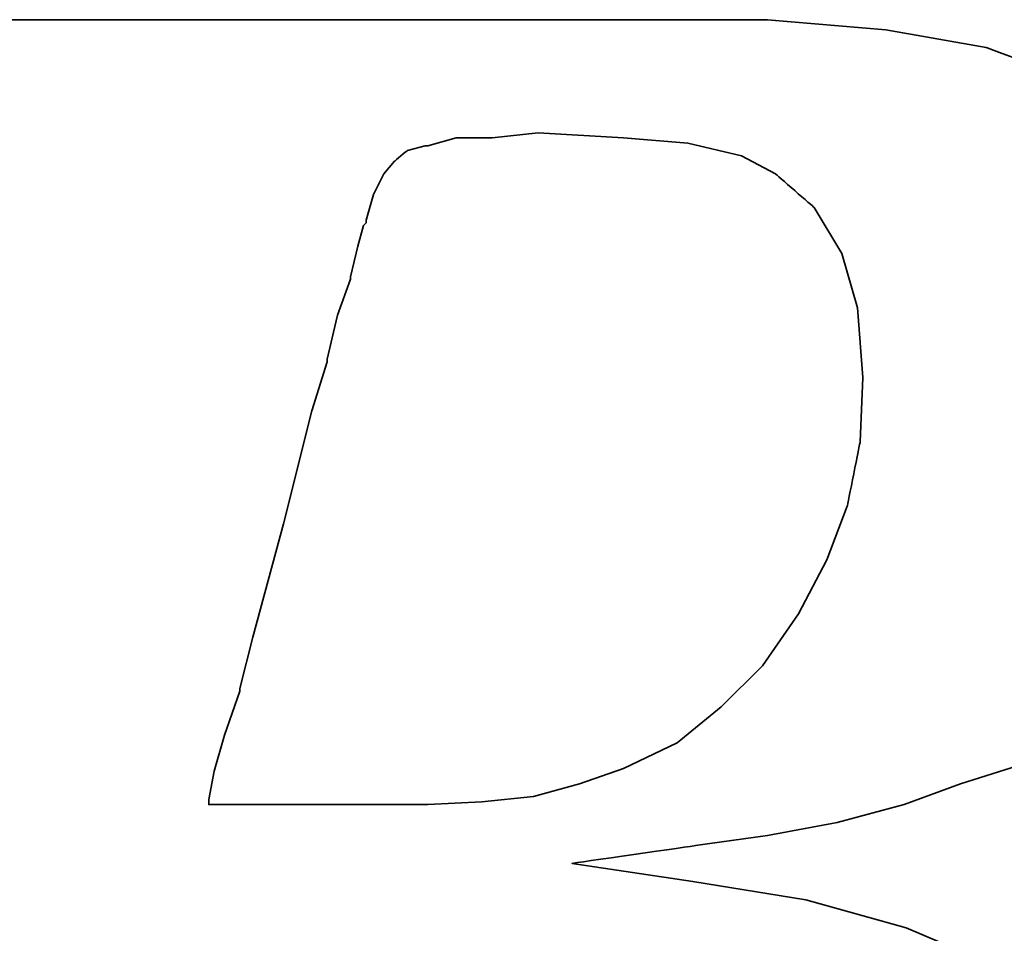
# Model space of a CAD drawing. Header units: millimetres. Extents: x -2774 to 3135, y -1571 to 860.
# Tile 76 of 256: x -2354.66 to -2352.09, y -1199 to -1196.62. Entities that reach past the tile are written whole.
import ezdxf

# ---------------------------------------------------------------- set-up
doc = ezdxf.new("R2010")
doc.units = ezdxf.units.MM
doc.layers.add('DIM', color=4, linetype='CONTINUOUS')
doc.layers.add('layer 1', color=7, linetype='CONTINUOUS')

# ---------------------------------------------------------------- blocks, each defined once
blk = doc.blocks.new('TBI MOTION logo(完整正式版)')
at = {"layer": 'layer 1', "color": 22, "lineweight": 35}
for points, knots in [([(-64.65375, -6.86375), (-64.65375, -6.86375), (-64.84375, -7.29625), (-64.84375, -7.29625), (-64.84375, -7.29625), (-64.84375, -7.29625), (-64.86875, -7.34375), (-64.86875, -7.34375), (-64.86875, -7.34375), (-64.86875, -7.34375), (-64.86875, -7.36875), (-64.86875, -7.36875), (-64.86875, -7.36875), (-64.86875, -7.36875), (-65.15375, -7.65375), (-65.15375, -7.65375), (-65.15375, -7.65375), (-65.15375, -7.65375), (-65.17875, -7.65375), (-65.17875, -7.65375), (-65.17875, -7.65375), (-65.17875, -7.65375), (-65.20375, -7.67875), (-65.20375, -7.67875), (-65.20375, -7.67875), (-65.20375, -7.67875), (-65.58875, -7.87125), (-65.58875, -7.87125), (-65.58875, -7.87125), (-65.58875, -7.87125), (-65.63375, -7.87125), (-65.63375, -7.87125), (-65.63375, -7.87125), (-65.63375, -7.87125), (-65.65875, -7.89375), (-65.65875, -7.89375), (-65.65875, -7.89375), (-65.65875, -7.89375), (-66.09375, -7.94375), (-66.09375, -7.94375), (-66.09375, -7.94375), (-66.09375, -7.94375), (-66.11375, -7.94375), (-66.11375, -7.94375), (-66.11375, -7.94375), (-66.11375, -7.94375), (-66.16375, -7.94375), (-66.16375, -7.94375), (-66.16375, -7.94375), (-66.16375, -7.94375), (-66.30875, -7.94375), (-66.30875, -7.94375), (-66.30875, -7.94375), (-66.30875, -7.94375), (-66.69375, -7.94375), (-66.69375, -7.94375), (-66.69375, -7.94375), (-66.69375, -7.94375), (-67.07375, -7.94375), (-67.07375, -7.94375), (-67.07375, -7.94375), (-67.07375, -7.94375), (-67.12375, -7.94375), (-67.12375, -7.94375), (-67.12375, -7.94375), (-67.12375, -7.94375), (-67.12375, -7.96625), (-67.12375, -7.96625), (-67.12375, -7.96625), (-67.12375, -7.96625), (-67.14875, -7.99125), (-67.14875, -7.99125), (-67.14875, -7.99125), (-67.14875, -7.99125), (-67.24375, -8.34875), (-67.24375, -8.34875), (-67.24375, -8.34875), (-67.24375, -8.34875), (-67.31375, -8.68625), (-67.31375, -8.68625), (-67.31375, -8.68625), (-67.31375, -8.68625), (-67.26875, -8.68625), (-67.26875, -8.68625), (-67.26875, -8.68625), (-67.26875, -8.68625), (-67.07375, -8.68625), (-67.07375, -8.68625), (-67.07375, -8.68625), (-67.07375, -8.68625), (-66.54875, -8.68625), (-66.54875, -8.68625), (-66.54875, -8.68625), (-66.54875, -8.68625), (-65.82625, -8.68625), (-65.82625, -8.68625), (-65.82625, -8.68625), (-65.82625, -8.68625), (-65.01375, -8.68625), (-65.01375, -8.68625), (-65.01375, -8.68625), (-65.01375, -8.68625), (-64.05375, -8.68625), (-64.05375, -8.68625), (-64.05375, -8.68625), (-64.05375, -8.68625), (-62.08375, -8.68625), (-62.08375, -8.68625), (-62.08375, -8.68625), (-62.08375, -8.68625), (-60.06875, -8.68625), (-60.06875, -8.68625), (-60.06875, -8.68625), (-60.06875, -8.68625), (-59.10875, -8.68625), (-59.10875, -8.68625), (-59.10875, -8.68625), (-59.10875, -8.68625), (-58.29375, -8.68625), (-58.29375, -8.68625), (-58.29375, -8.68625), (-58.29375, -8.68625), (-57.57375, -8.68625), (-57.57375, -8.68625), (-57.57375, -8.68625), (-57.57375, -8.68625), (-57.04875, -8.68625), (-57.04875, -8.68625), (-57.04875, -8.68625), (-57.04875, -8.68625), (-56.85375, -8.68625), (-56.85375, -8.68625), (-56.85375, -8.68625), (-56.85375, -8.68625), (-56.70875, -8.68625), (-56.70875, -8.68625), (-56.70875, -8.68625), (-56.70875, -8.68625), (-56.61375, -8.68625), (-56.61375, -8.68625), (-56.61375, -8.68625), (-56.61375, -8.68625), (-56.56875, -8.68625), (-56.56875, -8.68625), (-56.56875, -8.68625), (-56.56875, -8.68625), (-55.65375, -8.63875), (-55.65375, -8.63875), (-55.65375, -8.63875), (-55.65375, -8.63875), (-54.76875, -8.51875), (-54.76875, -8.51875), (-54.76875, -8.51875), (-54.76875, -8.51875), (-53.90375, -8.30375), (-53.90375, -8.30375), (-53.90375, -8.30375), (-53.90375, -8.30375), (-53.08875, -8.03875), (-53.08875, -8.03875), (-53.08875, -8.03875), (-53.08875, -8.03875), (-52.34375, -7.65375), (-52.34375, -7.65375), (-52.34375, -7.65375), (-52.34375, -7.65375), (-51.69875, -7.29625), (-51.69875, -7.29625), (-51.69875, -7.29625), (-51.69875, -7.29625), (-51.21875, -6.91125), (-51.21875, -6.91125), (-51.21875, -6.91125), (-51.21875, -6.91125), (-50.83375, -6.50375), (-50.83375, -6.50375), (-50.83375, -6.50375), (-50.83375, -6.50375), (-50.44875, -5.94875), (-50.44875, -5.94875), (-50.44875, -5.94875), (-50.44875, -5.94875), (-50.13875, -5.30375), (-50.13875, -5.30375), (-50.13875, -5.30375), (-50.13875, -5.30375), (-49.99375, -4.65375), (-49.99375, -4.65375), (-49.99375, -4.65375), (-49.99375, -4.65375), (-49.92375, -3.98375), (-49.92375, -3.98375), (-49.92375, -3.98375), (-49.92375, -3.98375), (-49.99375, -3.19374), (-49.99375, -3.19374), (-49.99375, -3.19374), (-49.99375, -3.19374), (-50.23374, -2.44874), (-50.23374, -2.44874), (-50.23374, -2.44874), (-50.23374, -2.44874), (-50.59375, -1.87374), (-50.59375, -1.87374), (-50.59375, -1.87374), (-50.59375, -1.87374), (-51.09875, -1.31874), (-51.09875, -1.31874), (-51.09875, -1.31874), (-51.09875, -1.31874), (-51.74375, -0.81875), (-51.74375, -0.81875), (-51.74375, -0.81875), (-51.74375, -0.81875), (-52.53875, -0.48125), (-52.53875, -0.48125), (-52.53875, -0.48125), (-52.53875, -0.48125), (-53.47375, -0.21875), (-53.47375, -0.21875), (-53.47375, -0.21875), (-53.47375, -0.21875), (-54.52875, -0.04874), (-54.52875, -0.04874), (-54.52875, -0.04874), (-54.52875, -0.04874), (-55.65375, 0.12125), (-55.65375, 0.12125), (-55.65375, 0.12125), (-55.65375, 0.12125), (-54.50375, 0.28624), (-54.50375, 0.28624), (-54.50375, 0.28624), (-54.50375, 0.28624), (-53.83375, 0.38124), (-53.83375, 0.38124), (-53.83375, 0.38124), (-53.83375, 0.38124), (-53.18375, 0.50125), (-53.18375, 0.50125), (-53.18375, 0.50125), (-53.18375, 0.50125), (-52.55875, 0.66874), (-52.55875, 0.66874), (-52.55875, 0.66874), (-52.55875, 0.66874), (-52.03375, 0.86124), (-52.03375, 0.86124), (-52.03375, 0.86124), (-52.03375, 0.86124), (-51.50374, 1.03124), (-51.50374, 1.03124), (-51.50374, 1.03124), (-51.50374, 1.03124), (-51.09875, 1.27125), (-51.09875, 1.27125), (-51.09875, 1.27125), (-51.09875, 1.27125), (-50.71375, 1.48624), (-50.71375, 1.48624), (-50.71375, 1.48624), (-50.71375, 1.48624), (-50.37625, 1.77625), (-50.37625, 1.77625), (-50.37625, 1.77625), (-50.37625, 1.77625), (-49.82375, 2.37625), (-49.82375, 2.37625), (-49.82375, 2.37625), (-49.82375, 2.37625), (-49.41875, 2.99625), (-49.41875, 2.99625), (-49.41875, 2.99625), (-49.41875, 2.99625), (-49.22375, 3.76625), (-49.22375, 3.76625), (-49.22375, 3.76625), (-49.22375, 3.76625), (-49.15375, 4.50874), (-49.15375, 4.50874), (-49.15375, 4.50874), (-49.15375, 4.50874), (-49.20375, 5.25125), (-49.20375, 5.25125), (-49.20375, 5.25125), (-49.20375, 5.25125), (-49.41875, 5.92625), (-49.41875, 5.92625), (-49.41875, 5.92625), (-49.41875, 5.92625), (-49.77875, 6.47625), (-49.77875, 6.47625), (-49.77875, 6.47625), (-49.77875, 6.47625), (-50.33125, 7.02624), (-50.33125, 7.02624), (-50.33125, 7.02624), (-50.33125, 7.02624), (-51.00125, 7.43625), (-51.00125, 7.43625), (-51.00125, 7.43625), (-51.00125, 7.43625), (-51.79375, 7.72625), (-51.79375, 7.72625), (-51.79375, 7.72625), (-51.79375, 7.72625), (-52.72875, 7.89124), (-52.72875, 7.89124), (-52.72875, 7.89124), (-52.72875, 7.89124), (-53.83375, 7.98625), (-53.83375, 7.98625), (-53.83375, 7.98625), (-53.83375, 7.98625), (-53.92875, 7.98625), (-53.92875, 7.98625), (-53.92875, 7.98625), (-53.92875, 7.98625), (-54.26375, 7.98625), (-54.26375, 7.98625), (-54.26375, 7.98625), (-54.26375, 7.98625), (-54.74375, 7.98625), (-54.74375, 7.98625), (-54.74375, 7.98625), (-54.74375, 7.98625), (-55.36875, 7.98625), (-55.36875, 7.98625), (-55.36875, 7.98625), (-55.36875, 7.98625), (-56.13375, 7.98625), (-56.13375, 7.98625), (-56.13375, 7.98625), (-56.13375, 7.98625), (-56.94875, 7.98625), (-56.94875, 7.98625), (-56.94875, 7.98625), (-56.94875, 7.98625), (-58.77625, 7.98625), (-58.77625, 7.98625), (-58.77625, 7.98625), (-58.77625, 7.98625), (-60.59875, 7.98625), (-60.59875, 7.98625), (-60.59875, 7.98625), (-60.59875, 7.98625), (-61.41375, 7.98625), (-61.41375, 7.98625), (-61.41375, 7.98625), (-61.41375, 7.98625), (-62.17875, 7.98625), (-62.17875, 7.98625), (-62.17875, 7.98625), (-62.17875, 7.98625), (-62.80375, 7.98625), (-62.80375, 7.98625), (-62.80375, 7.98625), (-62.80375, 7.98625), (-63.30625, 7.98625), (-63.30625, 7.98625), (-63.30625, 7.98625), (-63.30625, 7.98625), (-63.57375, 7.98625), (-63.57375, 7.98625), (-63.57375, 7.98625), (-63.57375, 7.98625), (-63.57375, 7.96375), (-63.57375, 7.96375), (-63.57375, 7.96375), (-63.57375, 7.96375), (-63.59875, 7.94125), (-63.59875, 7.94125), (-63.59875, 7.94125), (-63.59875, 7.94125), (-63.69375, 7.55625), (-63.69375, 7.55625), (-63.69375, 7.55625), (-63.69375, 7.55625), (-63.76375, 7.24624), (-63.76375, 7.24624), (-63.76375, 7.24624), (-63.76375, 7.24624), (-63.23875, 7.24624), (-63.23875, 7.24624), (-63.23875, 7.24624), (-63.23875, 7.24624), (-62.75875, 7.24624), (-62.75875, 7.24624), (-62.75875, 7.24624), (-62.75875, 7.24624), (-62.61125, 7.24624), (-62.61125, 7.24624), (-62.61125, 7.24624), (-62.61125, 7.24624), (-62.56625, 7.24624), (-62.56625, 7.24624), (-62.56625, 7.24624), (-62.56625, 7.24624), (-62.22875, 7.24624), (-62.22875, 7.24624), (-62.22875, 7.24624), (-62.22875, 7.24624), (-62.20375, 7.24624), (-62.20375, 7.24624), (-62.20375, 7.24624), (-62.20375, 7.24624), (-62.17875, 7.21875), (-62.17875, 7.21875), (-62.17875, 7.21875), (-62.17875, 7.21875), (-61.96375, 7.17125), (-61.96375, 7.17125), (-61.96375, 7.17125), (-61.96375, 7.17125), (-61.72375, 7.12624), (-61.72375, 7.12624), (-61.72375, 7.12624), (-61.72375, 7.12624), (-61.70375, 7.12624), (-61.70375, 7.12624), (-61.70375, 7.12624), (-61.70375, 7.12624), (-61.55875, 7.07624), (-61.55875, 7.07624), (-61.55875, 7.07624), (-61.55875, 7.07624), (-61.50875, 7.07624), (-61.50875, 7.07624), (-61.50875, 7.07624), (-61.50875, 7.07624), (-61.48375, 7.02624), (-61.48375, 7.02624), (-61.48375, 7.02624), (-61.48375, 7.02624), (-61.31875, 6.83375), (-61.31875, 6.83375), (-61.31875, 6.83375), (-61.31875, 6.83375), (-61.29375, 6.81125), (-61.29375, 6.81125), (-61.29375, 6.81125), (-61.29375, 6.81125), (-61.29375, 6.78625), (-61.29375, 6.78625), (-61.29375, 6.78625), (-61.29375, 6.78625), (-61.19875, 6.50124), (-61.19875, 6.50124), (-61.19875, 6.50124), (-61.19875, 6.50124), (-61.17375, 6.45124), (-61.17375, 6.45124), (-61.17375, 6.45124), (-61.17375, 6.45124), (-61.19875, 6.40625), (-61.19875, 6.40625), (-61.19875, 6.40625), (-61.19875, 6.40625), (-61.26875, 5.99624), (-61.26875, 5.99624), (-61.26875, 5.99624), (-61.26875, 5.99624), (-61.26875, 5.85125), (-61.26875, 5.85125), (-61.26875, 5.85125), (-61.26875, 5.85125), (-61.26875, 5.82625), (-61.26875, 5.82625), (-61.26875, 5.82625), (-61.26875, 5.82625), (-61.29375, 5.80625), (-61.29375, 5.80625), (-61.29375, 5.80625), (-61.29375, 5.80625), (-61.34125, 5.66125), (-61.34125, 5.66125), (-61.34125, 5.66125), (-61.34125, 5.66125), (-61.41375, 5.44625), (-61.41375, 5.44625), (-61.41375, 5.44625), (-61.41375, 5.44625), (-61.48375, 5.15625), (-61.48375, 5.15625), (-61.48375, 5.15625), (-61.48375, 5.15625), (-61.58375, 4.82124), (-61.58375, 4.82124), (-61.58375, 4.82124), (-61.58375, 4.82124), (-61.79875, 4.00375), (-61.79875, 4.00375), (-61.79875, 4.00375), (-61.79875, 4.00375), (-62.05875, 2.99625), (-62.05875, 2.99625), (-62.05875, 2.99625), (-62.05875, 2.99625), (-62.34875, 1.91625), (-62.34875, 1.91625), (-62.34875, 1.91625), (-62.34875, 1.91625), (-62.97375, -0.41124), (-62.97375, -0.41124), (-62.97375, -0.41124), (-62.97375, -0.41124), (-63.59875, -2.75875), (-63.59875, -2.75875), (-63.59875, -2.75875), (-63.59875, -2.75875), (-63.88375, -3.86374), (-63.88375, -3.86374), (-63.88375, -3.86374), (-63.88375, -3.86374), (-64.14875, -4.82374), (-64.14875, -4.82374), (-64.14875, -4.82374), (-64.14875, -4.82374), (-64.36375, -5.64125), (-64.36375, -5.64125), (-64.36375, -5.64125), (-64.36375, -5.64125), (-64.43625, -5.97625), (-64.43625, -5.97625), (-64.43625, -5.97625), (-64.43625, -5.97625), (-64.50875, -6.28625), (-64.50875, -6.28625), (-64.50875, -6.28625), (-64.50875, -6.28625), (-64.50875, -6.30875), (-64.50875, -6.30875), (-64.50875, -6.30875), (-64.50875, -6.30875), (-64.57875, -6.50375), (-64.57875, -6.50375), (-64.57875, -6.50375), (-64.57875, -6.50375), (-64.62875, -6.69625), (-64.62875, -6.69625), (-64.62875, -6.69625), (-64.62875, -6.69625), (-64.62875, -6.76875), (-64.62875, -6.76875), (-64.62875, -6.76875), (-64.62875, -6.76875), (-64.62875, -6.81375), (-64.62875, -6.81375), (-64.62875, -6.81375), (-64.62875, -6.81375), (-64.62875, -6.83875), (-64.62875, -6.83875), (-64.62875, -6.83875), (-64.62875, -6.83875), (-64.65375, -6.86375), (-64.65375, -6.86375)], [0, 0, 0, 0, 0.0071942, 0.0071942, 0.0071942, 0.0071943, 0.0143885, 0.0143885, 0.0143885, 0.0143885, 0.0215827, 0.0215827, 0.0215827, 0.0215827, 0.028777, 0.028777, 0.028777, 0.028777, 0.0359712, 0.0359712, 0.0359712, 0.0359712, 0.0431655, 0.0431655, 0.0431655, 0.0431655, 0.0503597, 0.0503597, 0.0503597, 0.0503597, 0.057554, 0.057554, 0.057554, 0.057554, 0.0647482, 0.0647482, 0.0647482, 0.0647482, 0.0719424, 0.0719424, 0.0719424, 0.0719425, 0.0791367, 0.0791367, 0.0791367, 0.0791367, 0.0863309, 0.0863309, 0.0863309, 0.0863309, 0.0935252, 0.0935252, 0.0935252, 0.0935252, 0.1007194, 0.1007194, 0.1007194, 0.1007194, 0.1079137, 0.1079137, 0.1079137, 0.1079137, 0.1151079, 0.1151079, 0.1151079, 0.1151079, 0.1223022, 0.1223022, 0.1223022, 0.1223022, 0.1294964, 0.1294964, 0.1294964, 0.1294964, 0.1366906, 0.1366906, 0.1366906, 0.1366907, 0.1438849, 0.1438849, 0.1438849, 0.1438849, 0.1510791, 0.1510791, 0.1510791, 0.1510791, 0.1582734, 0.1582734, 0.1582734, 0.1582734, 0.1654676, 0.1654676, 0.1654676, 0.1654676, 0.1726619, 0.1726619, 0.1726619, 0.1726619, 0.1798561, 0.1798561, 0.1798561, 0.1798561, 0.1870504, 0.1870504, 0.1870504, 0.1870504, 0.1942446, 0.1942446, 0.1942446, 0.1942446, 0.2014388, 0.2014388, 0.2014388, 0.2014389, 0.2086331, 0.2086331, 0.2086331, 0.2086331, 0.2158273, 0.2158273, 0.2158273, 0.2158273, 0.2230216, 0.2230216, 0.2230216, 0.2230216, 0.2302158, 0.2302158, 0.2302158, 0.2302158, 0.2374101, 0.2374101, 0.2374101, 0.2374101, 0.2446043, 0.2446043, 0.2446043, 0.2446043, 0.2517986, 0.2517986, 0.2517986, 0.2517986, 0.2589928, 0.2589928, 0.2589928, 0.2589928, 0.2661871, 0.2661871, 0.2661871, 0.2661871, 0.2733813, 0.2733813, 0.2733813, 0.2733813, 0.2805755, 0.2805755, 0.2805755, 0.2805755, 0.2877698, 0.2877698, 0.2877698, 0.2877698, 0.294964, 0.294964, 0.294964, 0.294964, 0.3021583, 0.3021583, 0.3021583, 0.3021583, 0.3093525, 0.3093525, 0.3093525, 0.3093525, 0.3165468, 0.3165468, 0.3165468, 0.3165468, 0.323741, 0.323741, 0.323741, 0.323741, 0.3309353, 0.3309353, 0.3309353, 0.3309353, 0.3381295, 0.3381295, 0.3381295, 0.3381295, 0.3453237, 0.3453237, 0.3453237, 0.3453238, 0.352518, 0.352518, 0.352518, 0.352518, 0.3597122, 0.3597122, 0.3597122, 0.3597122, 0.3669065, 0.3669065, 0.3669065, 0.3669065, 0.3741007, 0.3741007, 0.3741007, 0.3741007, 0.381295, 0.381295, 0.381295, 0.381295, 0.3884892, 0.3884892, 0.3884892, 0.3884892, 0.3956835, 0.3956835, 0.3956835, 0.3956835, 0.4028777, 0.4028777, 0.4028777, 0.4028777, 0.4100719, 0.4100719, 0.4100719, 0.410072, 0.4172662, 0.4172662, 0.4172662, 0.4172662, 0.4244604, 0.4244604, 0.4244604, 0.4244604, 0.4316547, 0.4316547, 0.4316547, 0.4316547, 0.4388489, 0.4388489, 0.4388489, 0.4388489, 0.4460432, 0.4460432, 0.4460432, 0.4460432, 0.4532374, 0.4532374, 0.4532374, 0.4532374, 0.4604317, 0.4604317, 0.4604317, 0.4604317, 0.4676259, 0.4676259, 0.4676259, 0.4676259, 0.4748201, 0.4748201, 0.4748201, 0.4748202, 0.4820144, 0.4820144, 0.4820144, 0.4820144, 0.4892086, 0.4892086, 0.4892086, 0.4892086, 0.4964029, 0.4964029, 0.4964029, 0.4964029, 0.5035971, 0.5035971, 0.5035971, 0.5035971, 0.5107914, 0.5107914, 0.5107914, 0.5107914, 0.5179856, 0.5179856, 0.5179856, 0.5179856, 0.5251799, 0.5251799, 0.5251799, 0.5251799, 0.5323741, 0.5323741, 0.5323741, 0.5323741, 0.5395683, 0.5395683, 0.5395683, 0.5395684, 0.5467626, 0.5467626, 0.5467626, 0.5467626, 0.5539568, 0.5539568, 0.5539568, 0.5539568, 0.5611511, 0.5611511, 0.5611511, 0.5611511, 0.5683453, 0.5683453, 0.5683453, 0.5683453, 0.5755396, 0.5755396, 0.5755396, 0.5755396, 0.5827338, 0.5827338, 0.5827338, 0.5827338, 0.5899281, 0.5899281, 0.5899281, 0.5899281, 0.5971223, 0.5971223, 0.5971223, 0.5971223, 0.6043165, 0.6043165, 0.6043165, 0.6043166, 0.6115108, 0.6115108, 0.6115108, 0.6115108, 0.618705, 0.618705, 0.618705, 0.618705, 0.6258993, 0.6258993, 0.6258993, 0.6258993, 0.6330935, 0.6330935, 0.6330935, 0.6330935, 0.6402878, 0.6402878, 0.6402878, 0.6402878, 0.647482, 0.647482, 0.647482, 0.647482, 0.6546763, 0.6546763, 0.6546763, 0.6546763, 0.6618705, 0.6618705, 0.6618705, 0.6618705, 0.6690647, 0.6690647, 0.6690647, 0.6690648, 0.676259, 0.676259, 0.676259, 0.676259, 0.6834532, 0.6834532, 0.6834532, 0.6834532, 0.6906475, 0.6906475, 0.6906475, 0.6906475, 0.6978417, 0.6978417, 0.6978417, 0.6978417, 0.705036, 0.705036, 0.705036, 0.705036, 0.7122302, 0.7122302, 0.7122302, 0.7122302, 0.7194245, 0.7194245, 0.7194245, 0.7194245, 0.7266187, 0.7266187, 0.7266187, 0.7266187, 0.7338129, 0.7338129, 0.7338129, 0.733813, 0.7410072, 0.7410072, 0.7410072, 0.7410072, 0.7482014, 0.7482014, 0.7482014, 0.7482014, 0.7553957, 0.7553957, 0.7553957, 0.7553957, 0.7625899, 0.7625899, 0.7625899, 0.7625899, 0.7697842, 0.7697842, 0.7697842, 0.7697842, 0.7769784, 0.7769784, 0.7769784, 0.7769784, 0.7841727, 0.7841727, 0.7841727, 0.7841727, 0.7913669, 0.7913669, 0.7913669, 0.7913669, 0.7985612, 0.7985612, 0.7985612, 0.7985612, 0.8057554, 0.8057554, 0.8057554, 0.8057554, 0.8129496, 0.8129496, 0.8129496, 0.8129497, 0.8201439, 0.8201439, 0.8201439, 0.8201439, 0.8273381, 0.8273381, 0.8273381, 0.8273381, 0.8345324, 0.8345324, 0.8345324, 0.8345324, 0.8417266, 0.8417266, 0.8417266, 0.8417266, 0.8489209, 0.8489209, 0.8489209, 0.8489209, 0.8561151, 0.8561151, 0.8561151, 0.8561151, 0.8633094, 0.8633094, 0.8633094, 0.8633094, 0.8705036, 0.8705036, 0.8705036, 0.8705036, 0.8776978, 0.8776978, 0.8776978, 0.8776979, 0.8848921, 0.8848921, 0.8848921, 0.8848921, 0.8920863, 0.8920863, 0.8920863, 0.8920863, 0.8992806, 0.8992806, 0.8992806, 0.8992806, 0.9064748, 0.9064748, 0.9064748, 0.9064748, 0.9136691, 0.9136691, 0.9136691, 0.9136691, 0.9208633, 0.9208633, 0.9208633, 0.9208633, 0.9280576, 0.9280576, 0.9280576, 0.9280576, 0.9352518, 0.9352518, 0.9352518, 0.9352518, 0.942446, 0.942446, 0.942446, 0.9424461, 0.9496403, 0.9496403, 0.9496403, 0.9496403, 0.9568345, 0.9568345, 0.9568345, 0.9568345, 0.9640288, 0.9640288, 0.9640288, 0.9640288, 0.971223, 0.971223, 0.971223, 0.971223, 0.9784173, 0.9784173, 0.9784173, 0.9784173, 0.9856115, 0.9856115, 0.9856115, 0.9856115, 0.9928058, 0.9928058, 0.9928058, 0.9928058, 1, 1, 1, 1]), ([(-57.50375, 6.35625), (-57.50375, 6.35625), (-57.57375, 6.11625), (-57.57375, 6.11625), (-57.57375, 6.11625), (-57.57375, 6.11625), (-57.57375, 6.09125), (-57.57375, 6.09125), (-57.57375, 6.09125), (-57.57375, 6.09125), (-57.59875, 6.06625), (-57.59875, 6.06625), (-57.59875, 6.06625), (-57.59875, 6.06625), (-57.64875, 5.87625), (-57.64875, 5.87625), (-57.64875, 5.87625), (-57.64875, 5.87625), (-57.71875, 5.58875), (-57.71875, 5.58875), (-57.71875, 5.58875), (-57.71875, 5.58875), (-57.71875, 5.56625), (-57.71875, 5.56625), (-57.71875, 5.56625), (-57.71875, 5.56625), (-57.83875, 5.23125), (-57.83875, 5.23125), (-57.83875, 5.23125), (-57.83875, 5.23125), (-57.93625, 4.82124), (-57.93625, 4.82124), (-57.93625, 4.82124), (-57.93625, 4.82124), (-57.93625, 4.79624), (-57.93625, 4.79624), (-57.93625, 4.79624), (-57.93625, 4.79624), (-58.07875, 4.34125), (-58.07875, 4.34125), (-58.07875, 4.34125), (-58.07875, 4.34125), (-58.34375, 3.28625), (-58.34375, 3.28625), (-58.34375, 3.28625), (-58.34375, 3.28625), (-58.62875, 2.23124), (-58.62875, 2.23124), (-58.62875, 2.23124), (-58.62875, 2.23124), (-58.74875, 1.75125), (-58.74875, 1.75125), (-58.74875, 1.75125), (-58.74875, 1.75125), (-58.74875, 1.72625), (-58.74875, 1.72625), (-58.74875, 1.72625), (-58.74875, 1.72625), (-58.89375, 1.31625), (-58.89375, 1.31625), (-58.89375, 1.31625), (-58.89375, 1.31625), (-58.98875, 0.98124), (-58.98875, 0.98124), (-58.98875, 0.98124), (-58.98875, 0.98124), (-59.03875, 0.71625), (-59.03875, 0.71625), (-59.03875, 0.71625), (-59.03875, 0.71625), (-59.03875, 0.66874), (-59.03875, 0.66874), (-59.03875, 0.66874), (-59.03875, 0.66874), (-58.91875, 0.66874), (-58.91875, 0.66874), (-58.91875, 0.66874), (-58.91875, 0.66874), (-58.53375, 0.66874), (-58.53375, 0.66874), (-58.53375, 0.66874), (-58.53375, 0.66874), (-58.10375, 0.66874), (-58.10375, 0.66874), (-58.10375, 0.66874), (-58.10375, 0.66874), (-57.66875, 0.66874), (-57.66875, 0.66874), (-57.66875, 0.66874), (-57.66875, 0.66874), (-57.33375, 0.66874), (-57.33375, 0.66874), (-57.33375, 0.66874), (-57.33375, 0.66874), (-57.09375, 0.66874), (-57.09375, 0.66874), (-57.09375, 0.66874), (-57.09375, 0.66874), (-56.99875, 0.66874), (-56.99875, 0.66874), (-56.99875, 0.66874), (-56.99875, 0.66874), (-56.49375, 0.69374), (-56.49375, 0.69374), (-56.49375, 0.69374), (-56.49375, 0.69374), (-56.01375, 0.74374), (-56.01375, 0.74374), (-56.01375, 0.74374), (-56.01375, 0.74374), (-55.58375, 0.86124), (-55.58375, 0.86124), (-55.58375, 0.86124), (-55.58375, 0.86124), (-55.17375, 1.00624), (-55.17375, 1.00624), (-55.17375, 1.00624), (-55.17375, 1.00624), (-54.67375, 1.24625), (-54.67375, 1.24625), (-54.67375, 1.24625), (-54.67375, 1.24625), (-54.26375, 1.58124), (-54.26375, 1.58124), (-54.26375, 1.58124), (-54.26375, 1.58124), (-53.87875, 1.96374), (-53.87875, 1.96374), (-53.87875, 1.96374), (-53.87875, 1.96374), (-53.54375, 2.44625), (-53.54375, 2.44625), (-53.54375, 2.44625), (-53.54375, 2.44625), (-53.27875, 2.95125), (-53.27875, 2.95125), (-53.27875, 2.95125), (-53.27875, 2.95125), (-53.08875, 3.45124), (-53.08875, 3.45124), (-53.08875, 3.45124), (-53.08875, 3.45124), (-52.96875, 4.05124), (-52.96875, 4.05124), (-52.96875, 4.05124), (-52.96875, 4.05124), (-52.94375, 4.65125), (-52.94375, 4.65125), (-52.94375, 4.65125), (-52.94375, 4.65125), (-52.99375, 5.30125), (-52.99375, 5.30125), (-52.99375, 5.30125), (-52.99375, 5.30125), (-53.13875, 5.80625), (-53.13875, 5.80625), (-53.13875, 5.80625), (-53.13875, 5.80625), (-53.39875, 6.23625), (-53.39875, 6.23625), (-53.39875, 6.23625), (-53.39875, 6.23625), (-53.75875, 6.54875), (-53.75875, 6.54875), (-53.75875, 6.54875), (-53.75875, 6.54875), (-54.07375, 6.71625), (-54.07375, 6.71625), (-54.07375, 6.71625), (-54.07375, 6.71625), (-54.57375, 6.83375), (-54.57375, 6.83375), (-54.57375, 6.83375), (-54.57375, 6.83375), (-55.17375, 6.88625), (-55.17375, 6.88625), (-55.17375, 6.88625), (-55.17375, 6.88625), (-55.96875, 6.93125), (-55.96875, 6.93125), (-55.96875, 6.93125), (-55.96875, 6.93125), (-56.39875, 6.88625), (-56.39875, 6.88625), (-56.39875, 6.88625), (-56.39875, 6.88625), (-56.42125, 6.88625), (-56.42125, 6.88625), (-56.42125, 6.88625), (-56.42125, 6.88625), (-56.73375, 6.88625), (-56.73375, 6.88625), (-56.73375, 6.88625), (-56.73375, 6.88625), (-56.99875, 6.81125), (-56.99875, 6.81125), (-56.99875, 6.81125), (-56.99875, 6.81125), (-57.02375, 6.81125), (-57.02375, 6.81125), (-57.02375, 6.81125), (-57.02375, 6.81125), (-57.18875, 6.76625), (-57.18875, 6.76625), (-57.18875, 6.76625), (-57.18875, 6.76625), (-57.30875, 6.66625), (-57.30875, 6.66625), (-57.30875, 6.66625), (-57.30875, 6.66625), (-57.40875, 6.54875), (-57.40875, 6.54875), (-57.40875, 6.54875), (-57.40875, 6.54875), (-57.50375, 6.35625), (-57.50375, 6.35625)], [0, 0, 0, 0, 0.0185185, 0.0185185, 0.0185185, 0.0185185, 0.037037, 0.037037, 0.037037, 0.037037, 0.0555556, 0.0555556, 0.0555556, 0.0555556, 0.0740741, 0.0740741, 0.0740741, 0.0740741, 0.0925926, 0.0925926, 0.0925926, 0.0925926, 0.1111111, 0.1111111, 0.1111111, 0.1111111, 0.1296296, 0.1296296, 0.1296296, 0.1296296, 0.1481481, 0.1481481, 0.1481481, 0.1481482, 0.1666667, 0.1666667, 0.1666667, 0.1666667, 0.1851852, 0.1851852, 0.1851852, 0.1851852, 0.2037037, 0.2037037, 0.2037037, 0.2037037, 0.2222222, 0.2222222, 0.2222222, 0.2222222, 0.2407407, 0.2407407, 0.2407407, 0.2407408, 0.2592593, 0.2592593, 0.2592593, 0.2592593, 0.2777778, 0.2777778, 0.2777778, 0.2777778, 0.2962963, 0.2962963, 0.2962963, 0.2962963, 0.3148148, 0.3148148, 0.3148148, 0.3148148, 0.3333333, 0.3333333, 0.3333333, 0.3333333, 0.3518519, 0.3518519, 0.3518519, 0.3518519, 0.3703704, 0.3703704, 0.3703704, 0.3703704, 0.3888889, 0.3888889, 0.3888889, 0.3888889, 0.4074074, 0.4074074, 0.4074074, 0.4074074, 0.4259259, 0.4259259, 0.4259259, 0.4259259, 0.4444444, 0.4444444, 0.4444444, 0.4444445, 0.462963, 0.462963, 0.462963, 0.462963, 0.4814815, 0.4814815, 0.4814815, 0.4814815, 0.5, 0.5, 0.5, 0.5, 0.5185185, 0.5185185, 0.5185185, 0.5185185, 0.537037, 0.537037, 0.537037, 0.537037, 0.5555556, 0.5555556, 0.5555556, 0.5555556, 0.5740741, 0.5740741, 0.5740741, 0.5740741, 0.5925926, 0.5925926, 0.5925926, 0.5925926, 0.6111111, 0.6111111, 0.6111111, 0.6111111, 0.6296296, 0.6296296, 0.6296296, 0.6296296, 0.6481481, 0.6481481, 0.6481481, 0.6481482, 0.6666667, 0.6666667, 0.6666667, 0.6666667, 0.6851852, 0.6851852, 0.6851852, 0.6851852, 0.7037037, 0.7037037, 0.7037037, 0.7037037, 0.7222222, 0.7222222, 0.7222222, 0.7222222, 0.7407407, 0.7407407, 0.7407407, 0.7407408, 0.7592593, 0.7592593, 0.7592593, 0.7592593, 0.7777778, 0.7777778, 0.7777778, 0.7777778, 0.7962963, 0.7962963, 0.7962963, 0.7962963, 0.8148148, 0.8148148, 0.8148148, 0.8148148, 0.8333333, 0.8333333, 0.8333333, 0.8333333, 0.8518519, 0.8518519, 0.8518519, 0.8518519, 0.8703704, 0.8703704, 0.8703704, 0.8703704, 0.8888889, 0.8888889, 0.8888889, 0.8888889, 0.9074074, 0.9074074, 0.9074074, 0.9074074, 0.9259259, 0.9259259, 0.9259259, 0.9259259, 0.9444444, 0.9444444, 0.9444444, 0.9444445, 0.962963, 0.962963, 0.962963, 0.962963, 0.9814815, 0.9814815, 0.9814815, 0.9814815, 1, 1, 1, 1])]:
    blk.add_open_spline(points, degree=3, knots=knots, dxfattribs=at)

msp = doc.modelspace()

# ---------------------------------------------------------------- block references
at = {"layer": 'DIM', "color": 7, "xscale": 0.2802190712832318, "yscale": 0.2802190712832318, "zscale": 0.2802190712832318}
msp.add_blockref('TBI MOTION logo(完整正式版)', (-2337.6206, -1198.8543), dxfattribs=at)

doc.saveas('drawing.dxf')
